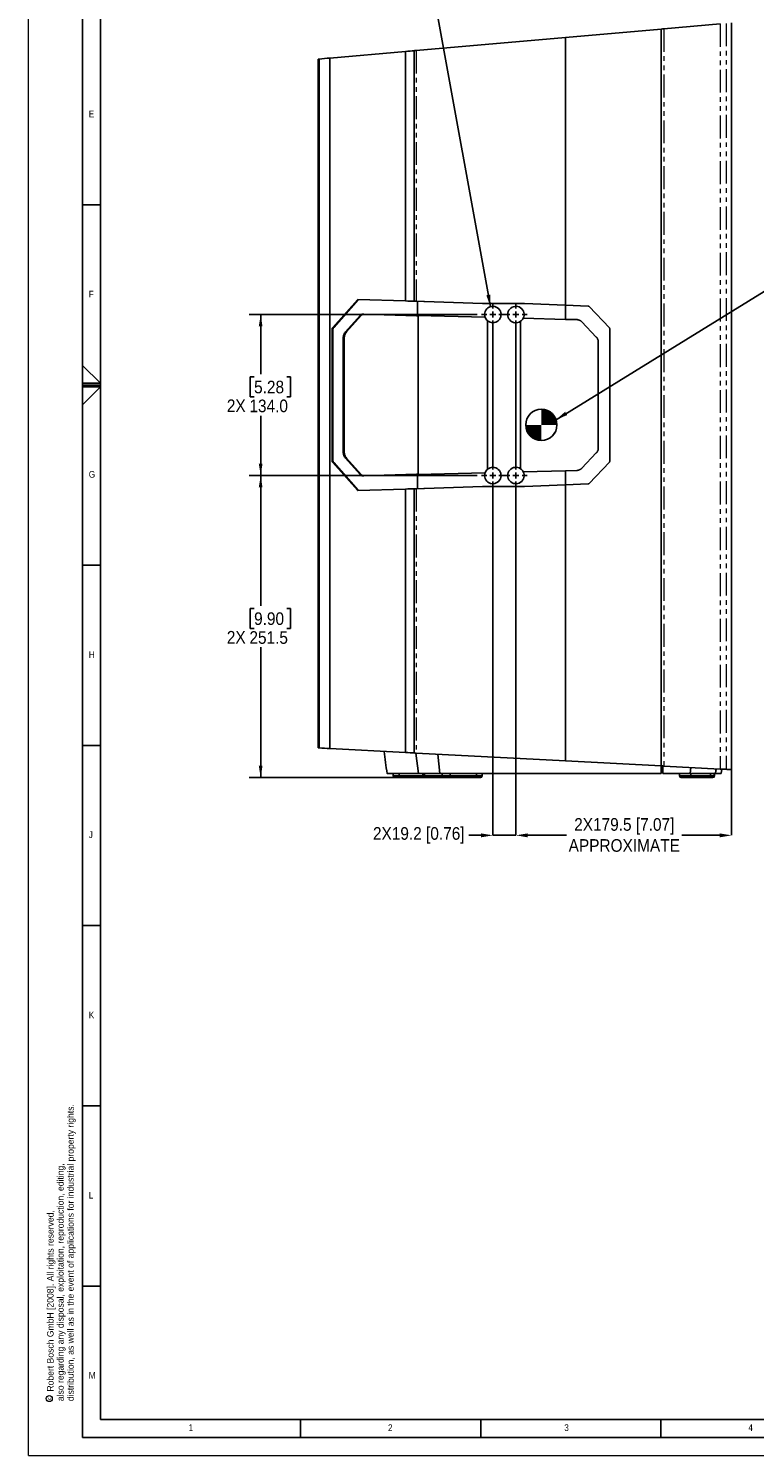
# Model space of a CAD drawing. Header units: millimetres. Extents: x 0 to 2523, y 0 to 1782.
# Tile 1 of 8: x 0 to 604, y 0 to 1188. Entities that reach past the tile are written whole.
import ezdxf

# ---------------------------------------------------------------- set-up
doc = ezdxf.new("R2010")
doc.units = ezdxf.units.MM
doc.header["$LTSCALE"] = 3
doc.header["$PDSIZE"] = -1
doc.linetypes.add('PHANTOM', pattern=[12.7, 6.35, -1.27, 1.27, -1.27, 1.27, -1.27])
for name, color, linetype in [('FORMAT', 7, 'Continuous'), ('OUTLINE', 179, 'Continuous'), ('SLD-0', 7, 'Continuous')]:
    doc.layers.add(name, color=color, linetype=linetype)
doc.styles.add('SLDTEXTSTYLE0', font='GOTHIC.TTF', dxfattribs={"width": 0.913})
doc.styles.add('SLDTEXTSTYLE1', font='arial.ttf', dxfattribs={"width": 0.948})
doc.styles.get("Standard").update_dxf_attribs({"font": 'GOTHIC.TTF'})
doc.dimstyles.new('SLDDIMSTYLE0', dxfattribs={"dimtxt": 10.5, "dimasz": 9.906, "dimexe": 0, "dimexo": 0.0625, "dimgap": 2.625, "dimtad": 0, "dimtih": 1, "dimtoh": 1, "dimdec": 1, "dimrnd": 1e-09, "dimzin": 12, "dimdsep": 46, "dimtxsty": 'SLDTEXTSTYLE0', "dimsah": 1, "dimcen": 0.09, "dimadec": 0, "dimazin": 3, "dimtfac": 1, "dimtdec": 1, "dimtofl": 0, "dimtmove": 0, "dimatfit": 3, "dimfxl": 1, "dimfrac": 2, "dimtolj": 1, "dimtzin": 12, "dimarcsym": 0})
doc.dimstyles.new('SLDDIMSTYLE1', dxfattribs={"dimtxt": 0.18, "dimasz": 9.906, "dimexe": 0, "dimexo": 0.0625, "dimgap": 0, "dimtad": 0, "dimtih": 1, "dimtoh": 1, "dimdec": 0, "dimrnd": 1e-09, "dimzin": 0, "dimdsep": 46, "dimtxsty": 'Standard', "dimsah": 1, "dimcen": 0.09, "dimadec": 0, "dimazin": 0, "dimtfac": 9.906, "dimtdec": 0, "dimtofl": 0, "dimtmove": 0, "dimatfit": 3, "dimfxl": 1, "dimfrac": 2, "dimtolj": 1, "dimtzin": 0, "dimarcsym": 0})
doc.dimstyles.new('SLDDIMSTYLE2', dxfattribs={"dimtxt": 10.5, "dimasz": 9.906, "dimexe": 0, "dimexo": 0.0625, "dimgap": 2.625, "dimtad": 0, "dimtih": 1, "dimtoh": 1, "dimdec": 1, "dimrnd": 1e-09, "dimzin": 4, "dimdsep": 46, "dimtxsty": 'SLDTEXTSTYLE0', "dimsah": 1, "dimcen": 0.09, "dimadec": 0, "dimazin": 1, "dimtfac": 1, "dimtdec": 1, "dimtofl": 0, "dimtmove": 0, "dimatfit": 3, "dimfxl": 1, "dimfrac": 2, "dimtolj": 1, "dimtzin": 12, "dimarcsym": 0})
doc.dimstyles.new('SLDDIMSTYLE3', dxfattribs={"dimtxt": 10.5, "dimasz": 9.906, "dimexe": 0, "dimexo": 0.0625, "dimgap": 2.625, "dimtad": 0, "dimtih": 1, "dimtoh": 1, "dimdec": 1, "dimrnd": 1e-09, "dimzin": 12, "dimdsep": 46, "dimtxsty": 'SLDTEXTSTYLE0', "dimsah": 1, "dimcen": 0.09, "dimadec": 0, "dimazin": 3, "dimtfac": 1, "dimtdec": 1, "dimtmove": 0, "dimatfit": 0, "dimfxl": 1, "dimfrac": 2, "dimtolj": 1, "dimtzin": 12, "dimarcsym": 0})

# ---------------------------------------------------------------- blocks, each defined once
blk = doc.blocks.new('SW_NOTE_0')
at = {"color": 0, "linetype": 'Continuous', "lineweight": 0, "char_height": 5.4, "attachment_point": 1, "rotation": 90, "style": 'SLDTEXTSTYLE1'}
for s, insert in [('distribution, as well as in the event of applications for industrial property rights.', (9.8, 0)), ('also regarding any disposal, exploitation, reproduction, editing,', (1.4, 0)), ('    Robert Bosch GmbH [2008]. All rights reserved,', (-7, 0))]:
    blk.add_mtext(s, dxfattribs=dict(at, insert=insert))
blk = doc.blocks.new('SW_NOTE_0_1')
at = {"color": 0, "linetype": 'Continuous', "lineweight": 0}
blk.add_circle((-2.3, 1.3), 2.51, dxfattribs=at)
at = {"color": 0, "linetype": 'Continuous', "lineweight": 0, "insert": (-3.9, 0), "char_height": 3, "attachment_point": 1, "rotation": 90, "style": 'SLDTEXTSTYLE1'}
blk.add_mtext('c', dxfattribs=at)
blk = doc.blocks.new('_D_3')
at = {"layer": 'SLD-0', "color": 7, "transparency": 16777216}
for p, q in [((373.4, 815.7), (183.7, 815.7)), ((193.3, 815.7), (193.3, 707.2)), ((187.8, 705.1), (184.6, 705.1)), ((184.6, 705.1), (184.6, 688.4)), ((215, 705.1), (218.2, 705.1)), ((218.2, 705.1), (218.2, 688.4)), ((184.6, 688.4), (187.8, 688.4)), ((218.2, 688.4), (215, 688.4)), ((193.3, 564.2), (193.3, 672.7)), ((304.7, 564.2), (183.7, 564.2))]:
    blk.add_line(p, q, dxfattribs=at)
for points in [[(193.3, 815.7), (191.7, 805.8), (194.8, 805.8)], [(193.3, 564.2), (194.8, 574.1), (191.7, 574.1)]]:
    blk.add_solid(points, dxfattribs=at)
at = {"layer": 'SLD-0', "color": 7, "transparency": 16777216, "char_height": 10.5, "attachment_point": 1, "style": 'SLDTEXTSTYLE0'}
for s, insert in [('9.90', (187.8, 701.8)), ('2X', (165.1, 686.3)), ('251.5', (183.9, 686.1))]:
    blk.add_mtext(s, dxfattribs=dict(at, insert=insert))
blk = doc.blocks.new('_D_4')
at = {"layer": 'SLD-0', "color": 7, "transparency": 16777216}
for p, q in [((373.4, 949.7), (183.7, 949.7)), ((193.3, 949.7), (193.3, 900)), ((187.8, 897.8), (184.6, 897.8)), ((184.6, 897.8), (184.6, 881.2)), ((215, 897.8), (218.2, 897.8)), ((218.2, 897.8), (218.2, 881.2)), ((184.6, 881.2), (187.8, 881.2)), ((218.2, 881.2), (215, 881.2)), ((193.3, 815.7), (193.3, 865.4)), ((373.4, 815.7), (183.7, 815.7))]:
    blk.add_line(p, q, dxfattribs=at)
for points in [[(193.3, 949.7), (191.7, 939.8), (194.8, 939.8)], [(193.3, 815.7), (194.8, 825.6), (191.7, 825.6)]]:
    blk.add_solid(points, dxfattribs=at)
at = {"layer": 'SLD-0', "color": 7, "transparency": 16777216, "char_height": 10.5, "attachment_point": 1, "style": 'SLDTEXTSTYLE0'}
for s, insert in [('5.28', (187.8, 894.6)), ('2X', (165.1, 879)), ('134.0', (183.9, 878.9))]:
    blk.add_mtext(s, dxfattribs=dict(at, insert=insert))
blk = doc.blocks.new('_D_5')
at = {"layer": 'Defpoints', "color": 0, "transparency": 16777216}
for p in [(405.8, 806.3), (585.3, 570.9), (585.3, 516.2)]:
    blk.add_point(p, dxfattribs=at)
at = {"layer": 'SLD-0', "color": 0, "lineweight": -2, "transparency": 16777216}
for p, q in [((405.8, 806.3), (405.8, 516.2)), ((585.3, 570.8), (585.3, 516.2)), ((415.7, 516.2), (448, 516.2)), ((575.4, 516.2), (544, 516.2))]:
    blk.add_line(p, q, dxfattribs=at)
at = {"layer": 'SLD-0', "color": 0, "transparency": 16777216}
for points in [[(415.7, 517.8), (415.7, 514.5), (405.8, 516.2)], [(575.4, 517.8), (575.4, 514.5), (585.3, 516.2)]]:
    blk.add_solid(points, dxfattribs=at)
at = {"layer": 'SLD-0', "color": 0, "transparency": 16777216, "insert": (496, 530.5), "char_height": 10.5, "attachment_point": 2, "style": 'SLDTEXTSTYLE0'}
blk.add_mtext('\\A1;2X179.5 [7.07]\\PAPPROXIMATE', dxfattribs=at)
blk = doc.blocks.new('_D_6')
at = {"layer": 'Defpoints', "color": 0, "transparency": 16777216}
for p in [(386.6, 806.3), (405.8, 806.3), (405.8, 516.2)]:
    blk.add_point(p, dxfattribs=at)
at = {"layer": 'SLD-0', "color": 0, "lineweight": -2, "transparency": 16777216}
for p, q in [((386.6, 806.3), (386.6, 516.2)), ((405.8, 806.3), (405.8, 516.2)), ((376.7, 516.2), (366.6, 516.2)), ((405.8, 516.2), (386.6, 516.2)), ((415.7, 516.2), (425.6, 516.2))]:
    blk.add_line(p, q, dxfattribs=at)
at = {"layer": 'SLD-0', "color": 0, "transparency": 16777216}
for points in [[(376.7, 517.8), (376.7, 514.5), (386.6, 516.2)], [(415.7, 517.8), (415.7, 514.5), (405.8, 516.2)]]:
    blk.add_solid(points, dxfattribs=at)
at = {"layer": 'SLD-0', "color": 0, "transparency": 16777216, "insert": (324.9, 523), "char_height": 10.5, "attachment_point": 2, "style": 'SLDTEXTSTYLE0'}
blk.add_mtext('\\A1;2X19.2 [0.76]', dxfattribs=at)
blk = doc.blocks.new('SW_CENTERMARKSYMBOL_0')
at = {"layer": 'SLD-0', "color": 0}
for p, q in [((-5.08, 0), (-9.38, 0)), ((0, 0), (-2.54, 0)), ((0, 5.08), (0, 9.38)), ((0, 0), (0, 2.54)), ((0, 0), (0, -2.54)), ((0, 0), (2.54, 0)), ((5.08, 0), (14.12, 0)), ((19.2, 0), (16.66, 0)), ((19.2, 5.08), (19.2, 9.38)), ((19.2, 0), (19.2, 2.54)), ((19.2, 0), (19.2, -2.54)), ((19.2, 0), (21.74, 0)), ((24.28, 0), (28.58, 0)), ((0, -128.92), (0, -5.08)), ((19.2, -128.92), (19.2, -5.08)), ((-5.08, -134), (-9.38, -134)), ((0, -134), (-2.54, -134)), ((0, -134), (0, -131.46)), ((0, -134), (0, -136.54)), ((0, -134), (2.54, -134)), ((0, -139.08), (0, -143.38)), ((5.08, -134), (14.12, -134)), ((19.2, -134), (16.66, -134)), ((19.2, -134), (19.2, -131.46)), ((19.2, -134), (19.2, -136.54)), ((19.2, -134), (21.74, -134)), ((19.2, -139.08), (19.2, -143.38)), ((24.28, -134), (28.58, -134))]:
    blk.add_line(p, q, dxfattribs=at)
blk = doc.blocks.new('SW_DOWELSYMBOL_1')
at = {"linetype": 'Continuous', "lineweight": 18}
h = blk.add_hatch(color=0, dxfattribs=at)
edge = h.paths.add_edge_path(flags=0)
edge.add_arc((0, 0), 13, 0, 90)
edge.add_line((0, 13), (0, 0))
edge.add_line((0, 0), (13, 0))
h = blk.add_hatch(color=0, dxfattribs=at)
edge = h.paths.add_edge_path(flags=0)
edge.add_arc((0, 0), 13, 180, 270)
edge.add_line((0, -13), (0, 0))
edge.add_line((0, 0), (-13, 0))
at = {"layer": 'OUTLINE', "color": 0}
blk.add_circle((0, 0), 13, dxfattribs=at)

msp = doc.modelspace()

# ---------------------------------------------------------------- linework, layer by layer
at = {"color": 7, "linetype": 'Continuous', "lineweight": 18}
for q in [(0, 1782), (2523, 0)]:
    msp.add_line((0, 0), q, dxfattribs=at)
at = {"color": 7, "linetype": 'Continuous', "lineweight": 25}
for p, q in [((575.89, 1191.6), (529, 1187.5)), ((447.12, 1180.34), (322.65, 1169.44)), ((526.75, 1187.3), (447.12, 1180.34)), ((447.12, 1180.34), (447.12, 957.53)), ((527.75, 1187.39), (526.75, 1187.3)), ((528.42, 1187.45), (527.75, 1187.39)), ((313.82, 1168.67), (250.74, 1163.15)), ((313.82, 1168.67), (313.82, 960.98)), ((241.25, 1162.32), (241.25, 588.93)), ((241.94, 1162.38), (241.94, 588.9)), ((250.74, 1163.15), (250.74, 588.43)), ((313.82, 960.98), (274.14, 962.09)), ((273.77, 961.91), (253.29, 938.89)), ((274.54, 961.91), (254.06, 938.89)), ((273.77, 961.91), (274.54, 961.91)), ((323.39, 960.71), (322.65, 960.72)), ((323.39, 960.68), (323.39, 960.71)), ((329.13, 960.52), (323.39, 960.68)), ((323.82, 948.9), (323.82, 960.67)), ((377.95, 958.97), (329.76, 960.5)), ((412.82, 958.97), (377.95, 958.97)), ((447.12, 957.53), (412.82, 958.97)), ((447.12, 957.52), (447.12, 957.53)), ((466.02, 956.73), (447.12, 957.52)), ((447.12, 957.52), (447.12, 945.69)), ((447.12, 957.52), (447.12, 945.69)), ((447.12, 957.52), (447.12, 957.52)), ((483.7, 938.5), (466.7, 956.42)), ((253.29, 938.89), (254.06, 938.89)), ((264, 935.21), (276.11, 948.82)), ((276.88, 948.82), (264.77, 935.21)), ((276.11, 948.82), (276.88, 948.82)), ((278.38, 949.95), (322.94, 948.68)), ((322.94, 948.68), (322.94, 948.93)), ((322.94, 948.93), (323.82, 948.9)), ((322.94, 948.68), (324.32, 948.66)), ((380.12, 947.43), (323.82, 948.9)), ((324.32, 948.66), (324.32, 816.74)), ((382.08, 820.85), (382.08, 944.54)), ((409.62, 944.04), (409.62, 821.36)), ((409.7, 944.09), (409.7, 821.3)), ((447.12, 945.69), (411.88, 946.6)), ((447.12, 945.69), (456.58, 945.44)), ((447.12, 945.69), (447.12, 945.69)), ((460.71, 943.6), (472.73, 930.93)), ((252.71, 937.48), (252.71, 827.92)), ((252.71, 937.48), (253.48, 937.48)), ((253.48, 937.48), (253.48, 827.92)), ((262.03, 835.33), (262.03, 930.07)), ((262.03, 930.07), (262.81, 930.07)), ((262.81, 930.07), (262.81, 835.33)), ((264, 935.21), (264.77, 935.21)), ((474.37, 926.81), (474.37, 838.59)), ((483.98, 827.6), (483.98, 937.79)), ((262.03, 835.33), (262.81, 835.33)), ((472.73, 834.46), (460.71, 821.8)), ((252.71, 827.92), (253.48, 827.92)), ((253.29, 826.51), (273.77, 803.49)), ((253.29, 826.51), (254.06, 826.51)), ((254.06, 826.51), (274.54, 803.49)), ((276.11, 816.58), (264, 830.19)), ((264, 830.19), (264.77, 830.19)), ((264.77, 830.19), (276.88, 816.58)), ((411.88, 818.79), (447.12, 819.71)), ((456.58, 819.96), (447.12, 819.71)), ((447.12, 819.71), (447.12, 807.88)), ((447.12, 819.71), (447.12, 807.87)), ((447.12, 819.71), (447.12, 819.71)), ((466.7, 808.98), (483.7, 826.9)), ((276.11, 816.58), (276.88, 816.58)), ((322.94, 816.72), (278.38, 815.45)), ((324.32, 816.74), (322.94, 816.72)), ((322.94, 816.47), (322.94, 816.72)), ((323.82, 816.49), (322.94, 816.47)), ((323.82, 816.49), (380.12, 817.96)), ((323.82, 804.72), (323.82, 816.49)), ((412.82, 806.43), (447.12, 807.86)), ((447.12, 807.88), (466.02, 808.67)), ((447.12, 807.88), (447.12, 807.86)), ((447.12, 807.87), (447.12, 807.87)), ((273.77, 803.49), (274.54, 803.49)), ((274.15, 803.31), (313.82, 804.42)), ((322.65, 804.67), (323.39, 804.68)), ((323.39, 804.71), (329.13, 804.88)), ((323.39, 804.68), (323.39, 804.71)), ((329.76, 804.9), (377.95, 806.43)), ((377.95, 806.43), (412.82, 806.43)), ((313.82, 585.13), (250.74, 588.43)), ((322.52, 584.67), (324.79, 567.7)), ((447.12, 578.14), (322.65, 584.67)), ((342.47, 567.7), (340.89, 583.71)), ((526.75, 573.97), (447.12, 578.14)), ((527.75, 573.92), (526.75, 573.97)), ((526.75, 573.97), (526.75, 567.7)), ((528.42, 573.88), (527.75, 573.92)), ((528.19, 567.7), (527.97, 573.91)), ((575.89, 571.39), (529, 573.85)), ((550.88, 567.7), (551.32, 572.68)), ((572.34, 570.03), (572.51, 571.57)), ((576.78, 567.7), (577.29, 571.32)), ((303.54, 567.7), (303.54, 565.6)), ((303.54, 565.6), (308.55, 565.6)), ((308.54, 564.2), (304.94, 564.2)), ((324.69, 567.7), (306.47, 567.7)), ((329.77, 564.2), (308.54, 564.2)), ((308.55, 565.6), (308.55, 567.7)), ((342.47, 567.7), (327.05, 567.7)), ((328.37, 567.7), (328.37, 565.6)), ((328.37, 565.6), (329.61, 565.6)), ((329.61, 565.6), (329.61, 567.7)), ((329.61, 565.6), (344.48, 565.6)), ((330.64, 564.2), (329.77, 564.2)), ((345.5, 564.2), (330.64, 564.2)), ((344.48, 565.6), (344.48, 567.7)), ((344.48, 565.6), (351.01, 565.6)), ((351.01, 564.2), (345.5, 564.2)), ((526.75, 567.7), (348.95, 567.7)), ((351.01, 565.6), (351.01, 567.7)), ((351.01, 565.6), (351.01, 564.2)), ((351.01, 565.6), (372.9, 565.6)), ((372.9, 564.2), (351.01, 564.2)), ((372.9, 565.6), (372.9, 567.7)), ((372.9, 565.6), (372.9, 564.2)), ((372.9, 565.6), (377.6, 565.6)), ((376.2, 564.2), (372.9, 564.2)), ((377.6, 565.6), (377.6, 567.7)), ((550.88, 567.7), (528.19, 567.7)), ((542.03, 565.6), (542.03, 567.7)), ((542.03, 565.6), (551.42, 565.6)), ((550.49, 564.2), (543.43, 564.2)), ((566.76, 564.2), (550.49, 564.2)), ((572.08, 567.7), (550.88, 567.7)), ((551.42, 565.6), (551.42, 567.7)), ((551.42, 565.6), (567.7, 565.6)), ((569.56, 564.2), (566.76, 564.2)), ((567.7, 565.6), (567.7, 567.7)), ((567.7, 565.6), (570.96, 565.6)), ((569.86, 564.2), (569.56, 564.2)), ((570.96, 565.6), (570.96, 567.7)), ((570.96, 565.6), (571.26, 565.6)), ((571.26, 565.6), (571.26, 567.7)), ((571.26, 565.6), (571.26, 567.7)), ((571.26, 565.6), (571.26, 565.6)), ((572.08, 567.7), (572.34, 570.03))]:
    msp.add_line(p, q, dxfattribs=at)
at = {"linetype": 'PHANTOM', "lineweight": 18}
for p, q in [((575.89, 1191.6), (575.89, 571.39)), ((580.72, 1192.02), (580.72, 571.14)), ((529, 1187.5), (529, 573.85)), ((322.65, 1169.44), (322.65, 960.72)), ((322.65, 804.67), (322.65, 584.67))]:
    msp.add_line(p, q, dxfattribs=at)
at = {"linetype": 'Continuous', "lineweight": 25}
for p, q in [((585.28, 570.9), (585.28, 1192.42)), ((526.75, 1187.3), (526.75, 573.97)), ((321.06, 1169.31), (321.06, 960.75)), ((447.12, 807.86), (447.12, 578.14)), ((313.82, 804.42), (313.82, 585.13)), ((321.06, 804.64), (321.06, 584.75))]:
    msp.add_line(p, q, dxfattribs=at)
at = {"color": 8, "linetype": 'Continuous', "lineweight": 25}
for p, q in [((572.34, 570.03), (572.56, 571.57)), ((308.55, 565.6), (328.37, 565.6))]:
    msp.add_line(p, q, dxfattribs=at)
at = {"color": 7, "linetype": 'Continuous', "lineweight": 25, "flags": 128}
msp.add_lwpolyline([(572.34, 570.03), (572.41, 570.55), (572.46, 570.89), (572.51, 571.23), (572.55, 571.57)], dxfattribs=at)
at = {"color": 7, "linetype": 'Continuous', "lineweight": 25}
for centre, radius, start, end in [((386.58, 949.7), 6.84, 228.92775, 199.33558), ((405.78, 949.7), 6.84, 333.1118, 304.15183), ((465.98, 955.74), 0.989, 43.44818, 87.55452), ((386.58, 949.7), 6.84, 199.31724, 229.79385), ((405.78, 949.7), 6.84, 304.15183, 304.94979), ((405.78, 949.7), 6.84, 304.94979, 333.13078), ((386.58, 815.7), 6.84, 160.66442, 131.07225), ((386.58, 815.7), 6.84, 130.20615, 160.68276), ((405.78, 815.7), 6.84, 55.84817, 26.8882), ((405.78, 815.7), 6.84, 55.05021, 55.84817), ((405.78, 815.7), 6.84, 26.86922, 55.05021), ((465.98, 809.66), 0.989, 272.44548, 316.55182), ((304.94, 565.6), 1.4, 180, 270), ((219.87, 565.25), 88.68, 359.32156, 0.22614), ((329.77, 565.6), 1.4, 180, 270), ((330.86, 565.44), 1.26, 172.63173, 259.9402), ((345.72, 565.44), 1.26, 172.63173, 259.9402), ((376.2, 565.6), 1.4, 270, 0), ((543.43, 565.6), 1.4, 180, 270), ((550.2, 565.4), 1.24, 283.48503, 8.97141), ((566.47, 565.4), 1.24, 283.48503, 8.97141), ((569.56, 565.6), 1.4, 270.00273, 0.00273), ((569.86, 565.6), 1.4, 270.00273, 0.00273)]:
    msp.add_arc(centre, radius, start, end, dxfattribs=at)
for points, knots in [([(529, 1187.5), (528.92, 1187.49), (528.83, 1187.48), (528.63, 1187.47), (528.53, 1187.46), (528.42, 1187.45)], [0, 0, 0, 0, 0.5, 0.5, 1, 1, 1, 1]), ([(322.65, 1169.44), (322.33, 1169.42), (322.01, 1169.39), (321.45, 1169.34), (321.22, 1169.32), (321.06, 1169.31)], [0, 0, 0, 0, 0.5, 0.5, 1, 1, 1, 1]), ([(241.94, 1162.38), (241.73, 1162.37), (241.55, 1162.35), (241.31, 1162.33), (241.25, 1162.32), (241.25, 1162.32)], [0, 0, 0, 0, 0.5, 0.5, 1, 1, 1, 1]), ([(274.14, 962.09), (274.08, 962.09), (274.01, 962.08), (273.88, 962.01), (273.82, 961.97), (273.77, 961.91)], [0, 0, 0, 0, 0.5, 0.5, 1, 1, 1, 1]), ([(274.84, 962.07), (274.79, 962.06), (274.68, 962.05), (274.59, 961.96), (274.54, 961.91)], [0, 0, 0, 0, 0.4543226, 1, 1, 1, 1]), ([(322.65, 960.72), (322.38, 960.73), (322.1, 960.73), (321.6, 960.74), (321.38, 960.75), (321.22, 960.75)], [0, 0, 0, 0, 0.5, 0.5, 1, 1, 1, 1]), ([(253.29, 938.89), (253.13, 938.71), (252.97, 938.46), (252.81, 938.08), (252.77, 937.95), (252.72, 937.7), (252.71, 937.58), (252.71, 937.48)], [0, 0, 0, 0, 0.5, 0.5, 0.75, 0.75, 1, 1, 1, 1]), ([(254.06, 938.89), (253.9, 938.71), (253.75, 938.46), (253.59, 938.08), (253.55, 937.95), (253.49, 937.7), (253.48, 937.58), (253.48, 937.48)], [0, 0, 0, 0, 0.5, 0.5, 0.75, 0.75, 1, 1, 1, 1]), ([(276.11, 948.82), (276.44, 949.19), (276.81, 949.48), (277.58, 949.87), (277.99, 949.96), (278.38, 949.95)], [0, 0, 0, 0, 0.5, 0.5, 1, 1, 1, 1]), ([(279.16, 949.95), (278.76, 949.96), (278.36, 949.87), (277.58, 949.48), (277.21, 949.19), (276.88, 948.82)], [0, 0, 0, 0, 0.5, 0.5, 1, 1, 1, 1]), ([(456.58, 945.44), (456.66, 945.43), (456.82, 945.43), (457.05, 945.41), (457.28, 945.38), (457.51, 945.34), (457.85, 945.27), (458.29, 945.15), (458.83, 944.94), (459.35, 944.68), (459.78, 944.4), (460.14, 944.13), (460.43, 943.87), (460.62, 943.69), (460.71, 943.6)], [0, 0, 0, 0, 0.0505632, 0.1008503, 0.1509352, 0.2008926, 0.2507975, 0.3755187, 0.4999696, 0.6246158, 0.7497683, 0.8327272, 0.9160232, 1, 1, 1, 1]), ([(483.98, 937.79), (483.98, 937.92), (483.96, 938.05), (483.86, 938.3), (483.79, 938.41), (483.7, 938.5)], [0, 0, 0, 0, 0.5, 0.5, 1, 1, 1, 1]), ([(262.03, 930.07), (262.03, 930.52), (262.08, 930.98), (262.25, 931.91), (262.38, 932.37), (262.72, 933.26), (262.93, 933.69), (263.42, 934.49), (263.7, 934.87), (264, 935.21)], [0, 0, 0, 0, 0.25, 0.25, 0.5, 0.5, 0.75, 0.75, 1, 1, 1, 1]), ([(264.77, 935.21), (264.47, 934.87), (264.19, 934.49), (263.7, 933.69), (263.49, 933.26), (263.15, 932.37), (263.02, 931.91), (262.85, 930.98), (262.81, 930.52), (262.81, 930.07)], [0, 0, 0, 0, 0.25, 0.25, 0.5, 0.5, 0.75, 0.75, 1, 1, 1, 1]), ([(472.73, 930.93), (472.78, 930.88), (472.88, 930.76), (473.03, 930.59), (473.17, 930.41), (473.3, 930.23), (473.49, 929.95), (473.72, 929.55), (473.95, 929.04), (474.14, 928.5), (474.26, 928.01), (474.32, 927.57), (474.36, 927.19), (474.36, 926.94), (474.37, 926.81)], [0, 0, 0, 0, 0.0505418, 0.1008219, 0.1509106, 0.2008791, 0.2507991, 0.3754979, 0.4999507, 0.6245542, 0.7496454, 0.8326662, 0.9160082, 1, 1, 1, 1]), ([(264, 830.19), (263.7, 830.53), (263.42, 830.9), (262.93, 831.71), (262.72, 832.14), (262.38, 833.03), (262.25, 833.49), (262.08, 834.41), (262.03, 834.87), (262.03, 835.33)], [0, 0, 0, 0, 0.25, 0.25, 0.5, 0.5, 0.75, 0.75, 1, 1, 1, 1]), ([(262.81, 835.33), (262.81, 834.87), (262.85, 834.41), (263.02, 833.49), (263.15, 833.03), (263.49, 832.14), (263.7, 831.71), (264.19, 830.9), (264.47, 830.53), (264.77, 830.19)], [0, 0, 0, 0, 0.25, 0.25, 0.5, 0.5, 0.75, 0.75, 1, 1, 1, 1]), ([(474.37, 838.59), (474.37, 838.51), (474.36, 838.36), (474.35, 838.13), (474.33, 837.9), (474.3, 837.67), (474.24, 837.34), (474.14, 836.9), (473.95, 836.36), (473.72, 835.84), (473.47, 835.41), (473.22, 835.04), (472.98, 834.74), (472.81, 834.56), (472.73, 834.46)], [0, 0, 0, 0, 0.0505418, 0.1008219, 0.1509106, 0.2008791, 0.2507991, 0.3754979, 0.4999507, 0.6245542, 0.7496454, 0.8326662, 0.9160082, 1, 1, 1, 1]), ([(252.71, 827.92), (252.71, 827.82), (252.72, 827.7), (252.77, 827.45), (252.81, 827.32), (252.97, 826.94), (253.13, 826.69), (253.29, 826.51)], [0, 0, 0, 0, 0.25, 0.25, 0.5, 0.5, 1, 1, 1, 1]), ([(253.48, 827.92), (253.48, 827.82), (253.49, 827.7), (253.55, 827.45), (253.59, 827.32), (253.75, 826.94), (253.9, 826.69), (254.06, 826.51)], [0, 0, 0, 0, 0.25, 0.25, 0.5, 0.5, 1, 1, 1, 1]), ([(460.71, 821.8), (460.65, 821.74), (460.54, 821.63), (460.37, 821.47), (460.2, 821.32), (460.02, 821.17), (459.74, 820.97), (459.35, 820.72), (458.83, 820.45), (458.29, 820.24), (457.8, 820.11), (457.35, 820.02), (456.97, 819.98), (456.71, 819.96), (456.58, 819.96)], [0, 0, 0, 0, 0.0505632, 0.1008503, 0.1509352, 0.2008926, 0.2507975, 0.3755187, 0.4999696, 0.6246158, 0.7497683, 0.8327272, 0.9160232, 1, 1, 1, 1]), ([(483.7, 826.9), (483.79, 826.99), (483.86, 827.1), (483.96, 827.34), (483.98, 827.48), (483.98, 827.6)], [0, 0, 0, 0, 0.5, 0.5, 1, 1, 1, 1]), ([(278.38, 815.45), (277.99, 815.44), (277.58, 815.53), (276.81, 815.91), (276.44, 816.21), (276.11, 816.58)], [0, 0, 0, 0, 0.5, 0.5, 1, 1, 1, 1]), ([(276.88, 816.58), (277.21, 816.21), (277.58, 815.91), (278.36, 815.53), (278.76, 815.44), (279.16, 815.45)], [0, 0, 0, 0, 0.5, 0.5, 1, 1, 1, 1]), ([(273.77, 803.49), (273.82, 803.43), (273.88, 803.38), (274.01, 803.32), (274.08, 803.3), (274.15, 803.31)], [0, 0, 0, 0, 0.5, 0.5, 1, 1, 1, 1]), ([(274.54, 803.49), (274.61, 803.43), (274.69, 803.34), (274.79, 803.33), (274.82, 803.32)], [0, 0, 0, 0, 0.7473914, 1, 1, 1, 1]), ([(321.22, 804.65), (321.38, 804.65), (321.6, 804.66), (322.1, 804.67), (322.38, 804.67), (322.65, 804.67)], [0, 0, 0, 0, 0.5, 0.5, 1, 1, 1, 1]), ([(241.94, 588.9), (241.73, 588.91), (241.55, 588.92), (241.31, 588.93), (241.25, 588.93), (241.25, 588.93)], [0, 0, 0, 0, 0.5, 0.5, 1, 1, 1, 1]), ([(296.09, 586.06), (296.49, 583), (297.29, 576.88), (298.08, 570.76), (298.48, 567.7)], [0, 0, 0, 0, 0.5000007, 1, 1, 1, 1]), ([(322.65, 584.67), (322.33, 584.68), (322.01, 584.7), (321.45, 584.73), (321.22, 584.74), (321.06, 584.75)], [0, 0, 0, 0, 0.5, 0.5, 1, 1, 1, 1]), ([(529, 573.85), (528.92, 573.86), (528.83, 573.86), (528.63, 573.87), (528.53, 573.88), (528.42, 573.88)], [0, 0, 0, 0, 0.5, 0.5, 1, 1, 1, 1]), ([(580.72, 571.14), (580.65, 571.14), (580.5, 571.15), (580.02, 571.18), (579.68, 571.2), (578.85, 571.24), (578.35, 571.27), (577.21, 571.33), (576.57, 571.36), (575.89, 571.39)], [0, 0, 0, 0, 0.25, 0.25, 0.5, 0.5, 0.75, 0.75, 1, 1, 1, 1]), ([(585.28, 570.9), (585.28, 570.9), (585.28, 570.9), (585.26, 570.9), (585.23, 570.9), (585.2, 570.91), (585.15, 570.91), (585.1, 570.91), (585.03, 570.92), (584.96, 570.92), (584.87, 570.92), (584.77, 570.93), (584.67, 570.93), (584.55, 570.94), (584.42, 570.95), (584.29, 570.95), (584.1, 570.96), (583.84, 570.98), (583.5, 571), (583.13, 571.02), (582.72, 571.04), (582.28, 571.06), (581.79, 571.09), (581.28, 571.11), (580.91, 571.13), (580.72, 571.14)], [0, 0, 0, 0, 0.0333431, 0.0666843, 0.1000236, 0.1333612, 0.1666974, 0.2000323, 0.2333661, 0.266699, 0.3000312, 0.3333629, 0.3666942, 0.4000254, 0.4333565, 0.4666879, 0.5000197, 0.5625434, 0.6250571, 0.6875622, 0.7500598, 0.8125511, 0.8750374, 0.93752, 1, 1, 1, 1]), ([(306.47, 567.7), (305.68, 567.7), (304.12, 567.7), (301.99, 567.7), (300.23, 567.7), (299.05, 567.7), (298.47, 567.7), (298.54, 567.7), (298.56, 567.7)], [0, 0, 0, 0, 0.1854289, 0.3708578, 0.5562866, 0.7417155, 0.9271444, 1, 1, 1, 1]), ([(327.05, 567.7), (326.56, 567.7), (325.59, 567.7), (324.86, 567.7), (324.86, 567.7), (324.86, 567.7)], [0, 0, 0, 0, 0.3756912, 0.7513824, 1, 1, 1, 1]), ([(348.95, 567.7), (348.85, 567.7), (348.65, 567.7), (348.34, 567.7), (348.04, 567.7), (347.74, 567.7), (347.44, 567.7), (346.95, 567.7), (346.26, 567.7), (345.41, 567.7), (344.6, 567.7), (343.92, 567.7), (343.36, 567.7), (342.9, 567.7), (342.61, 567.7), (342.47, 567.7)], [0, 0, 0, 0, 0.041735, 0.08338966, 0.12500619, 0.16662689, 0.20829408, 0.25004989, 0.37499521, 0.50001561, 0.62496092, 0.74998132, 0.83336067, 0.91658732, 1, 1, 1, 1]), ([(576.78, 567.7), (576.76, 567.7), (576.73, 567.7), (576.5, 567.7), (576.13, 567.7), (575.43, 567.7), (574.24, 567.7), (572.8, 567.7), (572.08, 567.7)], [0, 0, 0, 0, 0.1261336, 0.2522776, 0.3784111, 0.5045552, 0.7559798, 1, 1, 1, 1])]:
    msp.add_open_spline(points, degree=3, knots=knots, dxfattribs=at)
for points in [[(321.06, 1169.31), (318.95, 1169.12), (316.52, 1168.91), (313.82, 1168.67)], [(250.74, 1163.15), (248.08, 1162.92), (245.12, 1162.66), (241.94, 1162.38)], [(320.99, 960.76), (318.9, 960.83), (316.49, 960.91), (313.82, 960.98)], [(320.99, 960.76), (321.02, 960.76), (321.04, 960.76), (321.06, 960.75)], [(321.06, 960.75), (321.11, 960.75), (321.16, 960.75), (321.22, 960.75)], [(329.76, 960.5), (329.53, 960.5), (329.3, 960.51), (329.13, 960.52)], [(313.82, 804.42), (316.49, 804.49), (318.9, 804.57), (320.99, 804.64)], [(321.06, 804.64), (321.04, 804.64), (321.02, 804.64), (320.99, 804.64)], [(321.22, 804.65), (321.16, 804.64), (321.11, 804.64), (321.06, 804.64)], [(329.13, 804.88), (329.3, 804.89), (329.53, 804.89), (329.76, 804.9)], [(250.74, 588.43), (248.08, 588.57), (245.12, 588.73), (241.94, 588.9)], [(321.06, 584.75), (318.95, 584.86), (316.52, 584.99), (313.82, 585.13)]]:
    msp.add_open_spline(points, degree=3, dxfattribs=at)
at = {"layer": 'FORMAT'}
for p, q in [((45, 15), (45, 1767)), ((60, 30), (60, 1752)), ((45, 1041), (60, 1041)), ((45, 907.4), (60, 892.5)), ((60, 892.5), (45, 892.5)), ((45, 891), (60, 891)), ((60, 889.5), (45, 889.5)), ((45, 874.46), (60, 889.5)), ((45, 741), (60, 741)), ((45, 591), (60, 591)), ((45, 441), (60, 441)), ((45, 291), (60, 291)), ((45, 141), (60, 141)), ((60, 30), (2493, 30)), ((226.5, 15), (226.5, 30)), ((376.5, 15), (376.5, 30)), ((526.5, 15), (526.5, 30)), ((45, 15), (2508, 15))]:
    msp.add_line(p, q, dxfattribs=at)
at = {"layer": 'OUTLINE', "color": 7, "lineweight": 25}
msp.add_circle((426.95, 857.8), 13.01, dxfattribs=at)

# ---------------------------------------------------------------- block references
at = {"linetype": 'Continuous', "lineweight": 0}
msp.add_blockref('SW_NOTE_0', (22.44, 45.21), dxfattribs=at)
at = {"color": 6, "linetype": 'Continuous', "lineweight": 0}
msp.add_blockref('SW_NOTE_0_1', (19.54, 46.05), dxfattribs=at)
at = {"layer": 'OUTLINE', "color": 7}
msp.add_blockref('SW_DOWELSYMBOL_1', (426.95, 857.8), dxfattribs=at)
at = {"layer": 'SLD-0', "color": 7}
msp.add_blockref('SW_CENTERMARKSYMBOL_0', (386.58, 949.7), dxfattribs=at)

# ---------------------------------------------------------------- texts
at = {"layer": 'FORMAT', "char_height": 5.56, "attachment_point": 1, "style": 'SLDTEXTSTYLE0'}
for s, insert in [('E', (50.16, 1119.44)), ('F', (50.16, 969.44)), ('G', (50.16, 819.44)), ('H', (50.16, 669.44)), ('J', (50.16, 519.44)), ('K', (50.16, 369.44)), ('L', (50.16, 219.44)), ('M', (50.16, 69.44)), ('1', (133.28, 25.94)), ('2', (299.29, 25.94)), ('3', (446.06, 25.94)), ('4', (599.29, 25.94))]:
    msp.add_mtext(s, dxfattribs=dict(at, insert=insert))

# ---------------------------------------------------------------- dimensions: what is measured, and where the dimension line sits
at = {"layer": 'SLD-0', "color": 7}
for base, p2, dimstyle, picture, middle in [((193.25, 949.7), (377.2, 949.7), 'SLDDIMSTYLE2', '_D_4', (193.25, 882.7)), ((193.25, 564.2), (308.54, 564.2), 'SLDDIMSTYLE0', '_D_3', (193.25, 689.95))]:
    dim = msp.add_linear_dim(base=base, p1=(377.2, 815.7), p2=p2, angle=90, text='2X<>', dimstyle=dimstyle, dxfattribs=at)
    dim.commit()
    dim.dimension.update_dxf_attribs({"geometry": picture, "text_midpoint": middle, "dimtype": 160})
at = {"layer": 'SLD-0'}
for base, p1, p2, text, dimstyle, picture, middle in [((405.78, 516.2), (386.58, 806.32), (405.78, 806.32), '2X<>', 'SLDDIMSTYLE3', '_D_6', (324.91, 516.2)), ((585.28, 516.15), (405.78, 806.32), (585.28, 570.9), '2X<>\\PAPPROXIMATE', 'SLDDIMSTYLE0', '_D_5', (496.02, 516.15))]:
    dim = msp.add_linear_dim(base=base, p1=p1, p2=p2, text=text, dimstyle=dimstyle, dxfattribs=at)
    dim.commit()
    dim.dimension.update_dxf_attribs({"geometry": picture, "text_midpoint": middle, "dimtype": 160})

# ---------------------------------------------------------------- leaders
at = {"layer": 'OUTLINE', "color": 7}
msp.add_leader([(439.21, 862.17), (612.36, 968.99)], dimstyle='SLDDIMSTYLE1', dxfattribs=at)
at = {"layer": 'SLD-0', "color": 7}
msp.add_leader([(384.57, 956.24), (337.49, 1215.41)], dimstyle='SLDDIMSTYLE1', dxfattribs=at)

doc.saveas('drawing.dxf')
